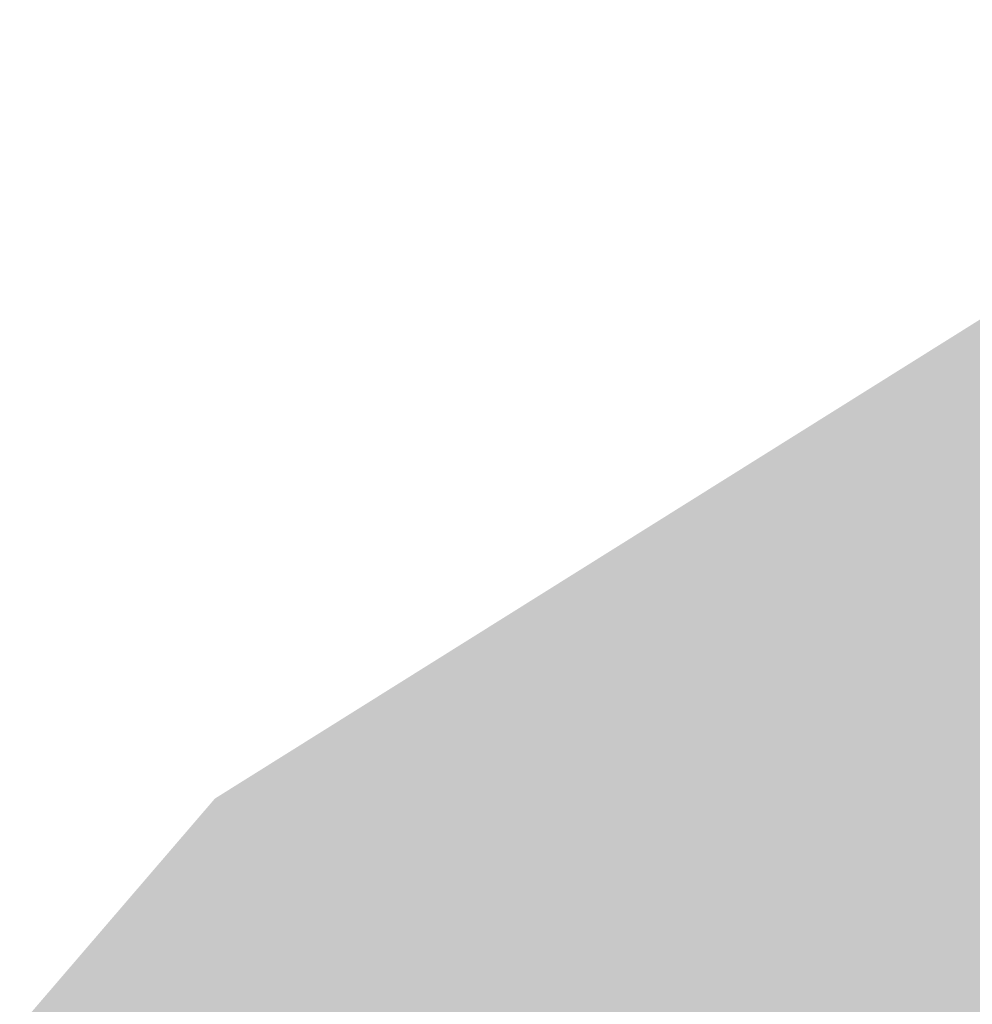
# Model space of a CAD drawing. Header units: millimetres. Extents: x 32690613 to 32694392, y 5343730 to 5344753.
# Tile 144 of 170: x 32692478 to 32692490, y 5344528 to 5344540. Entities that reach past the tile are written whole.
import ezdxf

# ---------------------------------------------------------------- set-up
doc = ezdxf.new("R2010")
doc.units = ezdxf.units.MM
doc.header["$LTSCALE"] = 0.01
doc.layers.add('Veg-Wiese', color=7, linetype='Continuous', lineweight=5, true_color=0xd4ffa8)

msp = doc.modelspace()

# ---------------------------------------------------------------- hatches: boundary and pattern name
at = {"layer": 'Veg-Wiese', "transparency": 33554687}
h = msp.add_hatch(color=256, dxfattribs=at)
h.paths.add_polyline_path([(32692807.829, 5344523.013), (32692809.517, 5344522.941), (32692821.295, 5344522.393), (32692948.073, 5344516.166)])
h.paths.add_polyline_path([(32692500.403, 5344538.654), (32692557.488, 5344535.426), (32692664.495, 5344529.367), (32692558.149, 5344535.353)])
h.paths.add_polyline_path([(32692697.374, 5344526.003), (32692697.395, 5344526.428), (32692702.888, 5344526.151), (32692702.865, 5344525.692), (32692706.075, 5344525.51), (32692728.276, 5344524.253), (32692744.877, 5344523.469), (32692744.925, 5344524.287), (32692755.513, 5344523.694), (32692755.423, 5344522.73), (32692801.357, 5344520.161), (32692807.946, 5344521.506), (32692821.882, 5344520.857), (32692939.772, 5344515.101), (32692948.122, 5344514.546), (32692967.1, 5344521.292), (32692967.171, 5344522.901), (32692967.25, 5344524.475), (32692947.852, 5344517.68), (32692807.712, 5344524.52), (32692801.137, 5344523.178), (32692557.562, 5344536.889), (32692499.815, 5344540.189), (32692435.465, 5344475.661), (32692435.466, 5344475.66), (32692433.915, 5344474), (32692424.579, 5344470.181), (32692423.479, 5344467.565), (32692422.72, 5344465.004), (32692424.886, 5344467.065), (32692435.658, 5344471.472), (32692437.663, 5344473.618), (32692436.567, 5344474.642), (32692437.669, 5344473.623), (32692500.99, 5344537.118), (32692506.983, 5344536.78), (32692507.022, 5344537.56), (32692512.512, 5344537.286), (32692512.471, 5344536.469), (32692514.524, 5344536.353), (32692514.565, 5344537.168), (32692520.055, 5344536.894), (32692520.012, 5344536.043), (32692522.683, 5344535.892), (32692522.725, 5344536.738), (32692528.215, 5344536.463), (32692528.171, 5344535.582), (32692558.075, 5344533.891)])
msp.add_hatch(color=256, dxfattribs=at).paths.add_polyline_path([(32692427.952, 5344476.338), (32692439.276, 5344486.972), (32692454.436, 5344501.437), (32692465.821, 5344512.755), (32692480.935, 5344530.355), (32692494.882, 5344539.09), (32692498.536, 5344538.906), (32692475.193, 5344515.498), (32692455.745, 5344495.997), (32692433.915, 5344474), (32692424.579, 5344470.181)])

doc.saveas('drawing.dxf')
